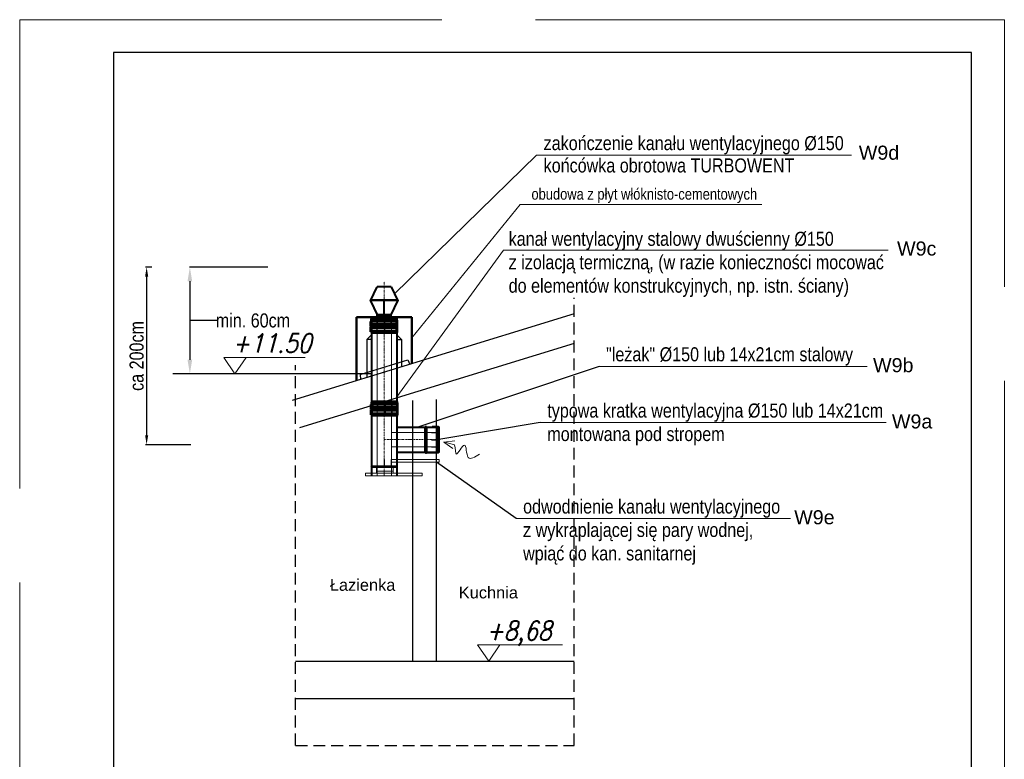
# Model space of a CAD drawing. Extents: x 34439 to 126910, y -74890 to 17912.
# Tile 131 of 144: x 123580 to 124630, y -58278 to -57489. Entities that reach past the tile are written whole.
import ezdxf
from ezdxf.lldxf.tags import DXFTag

# ---------------------------------------------------------------- set-up
doc = ezdxf.new("R2010")
doc.units = 0
doc.header["$MEASUREMENT"] = 0
for name, pattern in [('ACAD_ISO10W100', [18.5, 12, -3, 0.5, -3]), ('DASHDOT', [8.5, 4, -2, 0.5, -2]), ('DASHED', [19.05, 12.7, -6.35]), ('Przekrojowa', [600, 500, -100])]:
    doc.linetypes.add(name, pattern=pattern)
for name, color, linetype, lineweight in [('0.25', 6, 'Continuous', 9), ('inst-gaz-rury', 50, 'Continuous', 50), ('inst. - CIENKA', 7, 'Continuous', 13), ('LINIE-KRESKOWE', 6, 'HIDDEN', 9), ('Oś symetrii', 5, 'DASHDOT', 9), ('RYSUNEK', 7, 'Continuous', 40), ('urzadzenia', 6, 'Continuous', 15), ('wymiar', 3, 'Continuous', 13), ('WYMIARKI', 10, 'Continuous', 13)]:
    doc.layers.add(name, color=color, linetype=linetype, lineweight=lineweight)
doc.layers.add('osie', color=6, linetype='ACAD_ISO10W100')
doc.layers.add('wymiary', color=2, linetype='Continuous')
doc.styles.add('GENERATED_STYLE_1', font='ARIAL.TTF')
doc.styles.add('ROMANS', font='SIMPLEX.SHX', dxfattribs={"width": 0.85, "oblique": 15, "height": 16})
doc.styles.get("Standard").update_dxf_attribs({"font": 'ARIALN.TTF'})
tags = doc.linetypes.add('HIDDEN', pattern=[0.375, 0.25, -0.125]).pattern_tags.tags
tags[6:7] = [DXFTag(74, 4), DXFTag(75, 0), DXFTag(340, '0'), DXFTag(46, 1.0), DXFTag(50, 0.0), DXFTag(44, 0.0), DXFTag(45, 0.0)]
tags[4:5] = [DXFTag(74, 4), DXFTag(75, 0), DXFTag(340, '0'), DXFTag(46, 1.0), DXFTag(50, 0.0), DXFTag(44, 0.0), DXFTag(45, 0.0)]
doc.dimstyles.get("Standard").update_dxf_attribs({"dimtxt": 0.18, "dimasz": 0.18, "dimexe": 0.18, "dimexo": 0.0625, "dimgap": 0.09, "dimtad": 0, "dimtih": 1, "dimtoh": 1, "dimdec": 4, "dimzin": 0, "dimdsep": 46, "dimtxsty": 'Standard', "dimcen": 0.09, "dimadec": 0, "dimazin": 0, "dimtfac": 1, "dimtdec": 4, "dimtofl": 0, "dimtmove": 0, "dimatfit": 3, "dimfxl": 1, "dimtolj": 1, "dimtzin": 0, "dimarcsym": 0})

# ---------------------------------------------------------------- blocks, each defined once
blk = doc.blocks.new('*D11324')
at = {"layer": 'DEFPOINTS', "color": 0}
for p in [(123844.3, -57753.3), (123761, -57867), (123844.2, -57867)]:
    blk.add_point(p, dxfattribs=at)
at = {"layer": 'wymiar', "color": 0, "linetype": 'Continuous', "lineweight": -2}
for p, q in [((123844.2, -57753.3), (123760.8, -57753.3)), ((123761, -57768.3), (123761, -57852)), ((123789.5, -57810.2), (123761, -57810.2)), ((123789.7, -57810.2), (123789.5, -57810.2)), ((123844.1, -57867), (123760.8, -57867))]:
    blk.add_line(p, q, dxfattribs=at)
at = {"layer": 'wymiar', "color": 0}
for points in [[(123763.5, -57768.3), (123758.5, -57768.3), (123761, -57753.3)], [(123758.5, -57852), (123763.5, -57852), (123761, -57867)]]:
    blk.add_solid(points, dxfattribs=at)
at = {"layer": 'wymiar', "color": 0, "ltscale": 50, "insert": (123828.3, -57810.2), "char_height": 15, "attachment_point": 5}
blk.add_mtext('\\A1;min. 60cm', dxfattribs=at)
blk = doc.blocks.new('*D11325')
at = {"layer": 'DEFPOINTS', "color": 0}
for p in [(123721.5, -57753.3), (123714.9, -57942.6), (123763.2, -57942.6)]:
    blk.add_point(p, dxfattribs=at)
at = {"layer": 'wymiar', "color": 0, "lineweight": -2}
for p, q in [((123720.5, -57753.3), (123713.7, -57753.3)), ((123714.9, -57763.3), (123714.9, -57932.6)), ((123762.2, -57942.6), (123713.7, -57942.6))]:
    blk.add_line(p, q, dxfattribs=at)
at = {"layer": 'wymiar', "color": 0}
for points in [[(123716.6, -57763.3), (123713.3, -57763.3), (123714.9, -57753.3)], [(123713.3, -57932.6), (123716.6, -57932.6), (123714.9, -57942.6)]]:
    blk.add_solid(points, dxfattribs=at)
at = {"layer": 'wymiar', "color": 0, "ltscale": 50, "insert": (123704.3, -57848), "char_height": 15, "attachment_point": 5, "rotation": 90}
blk.add_mtext('ca 200cm', dxfattribs=at)

msp = doc.modelspace()

# ---------------------------------------------------------------- linework, layer by layer
at = {"color": 62, "linetype": 'Przekrojowa', "lineweight": 18}
for p, q in [((123579.6, -57489.4), (123579.6, -58974.4)), ((124629.6, -57489.4), (123579.6, -57489.4)), ((124629.6, -58974.4), (124629.6, -57489.4)), ((124629.6, -58974.4), (124629.6, -57489.4))]:
    msp.add_line(p, q, dxfattribs=at)
at = {"linetype": 'Continuous'}
for p, q in [((123679.6, -57524.4), (123679.6, -58939.4)), ((124594.6, -57524.4), (123679.6, -57524.4)), ((124594.6, -58939.4), (124594.6, -57524.4)), ((124594.6, -58939.4), (124594.6, -57524.4)), ((124171, -57803.2), (123870.2, -57895.4)), ((123949.7, -57830.5), (123954.7, -57825.5)), ((123954.7, -57830.5), (123949.7, -57830.5)), ((123949.7, -57830.5), (123949.7, -57871.1)), ((123986.7, -57830.5), (123981.7, -57825.5)), ((123981.7, -57830.5), (123986.7, -57830.5)), ((123986.7, -57830.5), (123986.7, -57859.7)), ((124171, -57834.6), (123877.9, -57924.5)), ((123942.5, -57867.8), (123993.3, -57852.1)), ((123993.3, -57852.1), (123995.7, -57857)), ((123942.5, -57867.8), (123943.1, -57873.1)), ((123998.9, -58173.3), (123998.9, -57895.4)), ((124023.9, -58173.3), (124023.9, -57894.4)), ((123873.7, -58173.3), (124068.6, -58173.3)), ((124068.6, -58173.3), (124171, -58173.3)), ((123873.7, -58213.3), (124171, -58213.3))]:
    msp.add_line(p, q, dxfattribs=at)
at = {"linetype": 'DASHED'}
for p, q in [((124171, -58263.3), (124171, -57786)), ((123873.7, -58263.3), (123873.7, -57857.8)), ((123873.7, -58263.3), (124171, -58263.3))]:
    msp.add_line(p, q, dxfattribs=at)
at = {"layer": '0.25'}
for p, q in [((124032, -57939.8), (124043.7, -57938.6)), ((124032, -57939.7), (124043.4, -57942.8)), ((124032, -57939.8), (124041.6, -57946.5))]:
    msp.add_line(p, q, dxfattribs=at)
msp.add_open_spline([(124043.4, -57942.8), (124044.8, -57946.3), (124042.8, -57960.8), (124056.9, -57932.7), (124054.8, -57962.6), (124065, -57955.8), (124069.9, -57952.6)], degree=3, knots=[11.780807, 11.780807, 11.780807, 11.780807, 21.987019, 35.220977, 49.180037, 61.636698, 61.636698, 61.636698, 61.636698], dxfattribs=at)
at = {"layer": 'inst-gaz-rury', "linetype": 'Continuous'}
for p, q in [((123938.9, -57806.7), (123997.7, -57806.7)), ((123938.9, -57806.7), (123938.9, -57874.4)), ((123997.7, -57806.7), (123997.7, -57856.4))]:
    msp.add_line(p, q, dxfattribs=at)
at = {"layer": 'inst. - CIENKA', "ltscale": 0.05}
msp.add_line((124370.9, -57686.6), (124113.2, -57686.5), dxfattribs=at)
at = {"layer": 'LINIE-KRESKOWE'}
for p, q in [((123960.3, -57808.5), (123960.3, -57816)), ((123961.1, -57811.2), (123961.1, -57816.5)), ((123975.4, -57809.6), (123975.4, -57814.9)), ((123976.2, -57810.1), (123976.2, -57817.6)), ((123960.3, -57813.9), (123960.3, -57821.4)), ((123976.2, -57815.5), (123976.2, -57823)), ((123960.8, -57896.7), (123960.8, -57904.2)), ((123960.8, -57902.1), (123960.8, -57909.6)), ((123961.6, -57899.4), (123961.6, -57904.7)), ((123975.9, -57897.8), (123975.9, -57903.1)), ((123976.7, -57898.3), (123976.7, -57905.8)), ((123976.7, -57903.7), (123976.7, -57911.2)), ((124026.3, -57930), (124018.8, -57930)), ((124018.8, -57945.1), (124026.3, -57945.1)), ((123975.8, -57966), (123975.8, -57958.5))]:
    msp.add_line(p, q, dxfattribs=at)
at = {"layer": 'LINIE-KRESKOWE', "ltscale": 0.3}
for p, q in [((123960.8, -57975.8), (123960.8, -57806.7)), ((123975.9, -57806.7), (123975.9, -57975.8)), ((124026.6, -57929.6), (123975.8, -57929.6)), ((124026.6, -57944.8), (123975.8, -57944.8))]:
    msp.add_line(p, q, dxfattribs=at)
at = {"layer": 'LINIE-KRESKOWE'}
for centre, start, end in [((123960.3, -57821.5), 180, 270), ((123976.2, -57823.1), 270, 0), ((123960.8, -57909.7), 180, 270), ((123976.7, -57911.3), 270, 0), ((124012.6, -57945.7), 270, 0)]:
    msp.add_arc(centre, 0.15, start, end, dxfattribs=at)
at = {"layer": 'osie'}
for p, q in [((123968.6, -57810.1), (123968.6, -57817.6)), ((123968.6, -57815.5), (123968.6, -57823)), ((123969.2, -57898.3), (123969.2, -57905.8)), ((123969.2, -57903.7), (123969.2, -57911.2)), ((124018.8, -57937.5), (124026.3, -57937.5)), ((123968.2, -57958.5), (123968.2, -57966))]:
    msp.add_line(p, q, dxfattribs=at)
at = {"layer": 'Oś symetrii', "ltscale": 0.2}
for p, q in [((123968.2, -57975.8), (123968.2, -57768.7)), ((124026.6, -57937.1), (123968.2, -57937.1))]:
    msp.add_line(p, q, dxfattribs=at)
at = {"layer": 'RYSUNEK'}
for p, q in [((123953.7, -57789.2), (123960.7, -57774.4)), ((123975.8, -57774.4), (123960.7, -57774.4)), ((123975.8, -57774.4), (123982.7, -57789.2)), ((123982.7, -57788.4), (123953.7, -57788.4)), ((123953.7, -57788.4), (123953.7, -57789.2)), ((123982.7, -57788.9), (123953.7, -57788.9)), ((123953.7, -57789.2), (123960.7, -57804.1)), ((123968.2, -57805.6), (123968.2, -57788.4)), ((123975.8, -57804.1), (123982.7, -57789.2)), ((123982.7, -57788.4), (123982.7, -57789.2)), ((123953.2, -57811.4), (123953.2, -57816.4)), ((123954.2, -57809.2), (123981.5, -57809.2)), ((123954.2, -57815.4), (123954.2, -57809.2)), ((123954.2, -57809.5), (123981.5, -57809.5)), ((123954.2, -57815.7), (123954.2, -57809.5)), ((123981.5, -57809.5), (123954.2, -57809.5)), ((123954.2, -57815.7), (123954.2, -57809.5)), ((123954.3, -57808.2), (123981.3, -57808.2)), ((123954.3, -57808.5), (123981.3, -57808.5)), ((123981.3, -57808.5), (123954.3, -57808.5)), ((123954.6, -57809.2), (123981.9, -57809.2)), ((123954.6, -57815.4), (123954.6, -57809.2)), ((123954.6, -57809.5), (123981.9, -57809.5)), ((123954.6, -57815.7), (123954.6, -57809.5)), ((123954.6, -57809.8), (123981.9, -57809.8)), ((123954.6, -57816), (123954.6, -57809.8)), ((123981.9, -57810.8), (123954.6, -57810.8)), ((123954.6, -57817), (123954.6, -57810.8)), ((123981.9, -57811.1), (123954.6, -57811.1)), ((123954.6, -57817.3), (123954.6, -57811.1)), ((123981.9, -57811.4), (123954.6, -57811.4)), ((123954.6, -57817.6), (123954.6, -57811.4)), ((123954.7, -57806.1), (123981.7, -57806.1)), ((123954.7, -57807.2), (123954.9, -57806.7)), ((123954.7, -57808.2), (123981.7, -57808.2)), ((123954.7, -57808.5), (123981.7, -57808.5)), ((123954.7, -57808.8), (123981.7, -57808.8)), ((123981.7, -57809.8), (123954.7, -57809.8)), ((123981.7, -57810.1), (123954.7, -57810.1)), ((123981.7, -57810.4), (123954.7, -57810.4)), ((123954.8, -57806.7), (123954.8, -57806.1)), ((123954.8, -57806.7), (123954.8, -57808.7)), ((123954.8, -57806.7), (123968.2, -57806.7)), ((123954.8, -57807.2), (123954.8, -57975.8)), ((123982.3, -57810.8), (123955, -57810.8)), ((123955, -57817), (123955, -57810.8)), ((123982.3, -57811.1), (123955, -57811.1)), ((123955, -57817.3), (123955, -57811.1)), ((123955, -57811.1), (123982.3, -57811.1)), ((123955, -57817.3), (123955, -57811.1)), ((123982.1, -57809.8), (123955.1, -57809.8)), ((123982.1, -57810.1), (123955.1, -57810.1)), ((123955.1, -57810.1), (123982.1, -57810.1)), ((123960.6, -57805.6), (123960.6, -57806.1)), ((123960.6, -57805.6), (123975.9, -57805.6)), ((123960.7, -57805.6), (123960.7, -57804.1)), ((123967.2, -57804.1), (123960.7, -57804.1)), ((123967.2, -57805.1), (123967.2, -57804.1)), ((123969.2, -57805.1), (123967.2, -57805.1)), ((123981.6, -57806.7), (123968.2, -57806.7)), ((123975.8, -57804.1), (123969.2, -57804.1)), ((123969.2, -57805.1), (123969.2, -57804.1)), ((123975.8, -57805.6), (123975.8, -57804.1)), ((123975.9, -57805.6), (123975.9, -57806.1)), ((123981.5, -57815.4), (123981.5, -57809.2)), ((123981.5, -57815.7), (123981.5, -57809.5)), ((123981.5, -57815.7), (123981.5, -57809.5)), ((123981.6, -57806.7), (123981.6, -57806.1)), ((123981.8, -57807.2), (123981.6, -57806.7)), ((123981.8, -57806.7), (123981.8, -57808.7)), ((123981.8, -57807.2), (123981.8, -57975.8)), ((123981.9, -57815.4), (123981.9, -57809.2)), ((123981.9, -57815.7), (123981.9, -57809.5)), ((123981.9, -57816), (123981.9, -57809.8)), ((123981.9, -57817), (123981.9, -57810.8)), ((123981.9, -57817.3), (123981.9, -57811.1)), ((123981.9, -57817.6), (123981.9, -57811.4)), ((123982.3, -57817), (123982.3, -57810.8)), ((123982.3, -57817.3), (123982.3, -57811.1)), ((123982.3, -57817.3), (123982.3, -57811.1)), ((123953.2, -57817.4), (123953.2, -57822.4)), ((123954, -57815.7), (123954.2, -57815.4)), ((123954, -57816), (123954.2, -57815.7)), ((123954, -57815.7), (123981.6, -57815.7)), ((123954, -57816), (123954.2, -57815.7)), ((123954, -57816), (123981.6, -57816)), ((123981.6, -57816), (123954, -57816)), ((123954, -57821.1), (123954.2, -57820.8)), ((123954, -57821.4), (123954.2, -57821.1)), ((123954, -57821.1), (123981.6, -57821.1)), ((123954, -57821.4), (123954.2, -57821.1)), ((123954, -57821.4), (123981.6, -57821.4)), ((123981.6, -57821.4), (123954, -57821.4)), ((123954.2, -57814.6), (123981.5, -57814.6)), ((123954.2, -57820.8), (123954.2, -57814.6)), ((123954.2, -57814.9), (123981.5, -57814.9)), ((123954.2, -57821.1), (123954.2, -57814.9)), ((123981.5, -57814.9), (123954.2, -57814.9)), ((123954.2, -57821.1), (123954.2, -57814.9)), ((123954.2, -57815.4), (123981.5, -57815.4)), ((123954.2, -57815.7), (123981.5, -57815.7)), ((123981.5, -57815.7), (123954.2, -57815.7)), ((123954.2, -57820.8), (123981.5, -57820.8)), ((123954.2, -57821.1), (123981.5, -57821.1)), ((123981.5, -57821.1), (123954.2, -57821.1)), ((123954.3, -57813.6), (123981.3, -57813.6)), ((123954.3, -57813.9), (123981.3, -57813.9)), ((123981.3, -57813.9), (123954.3, -57813.9)), ((123981.3, -57815.7), (123954.3, -57815.7)), ((123981.3, -57816), (123954.3, -57816)), ((123954.3, -57816), (123981.3, -57816)), ((123981.3, -57816), (123954.3, -57816)), ((123981.3, -57821.1), (123954.3, -57821.1)), ((123981.3, -57821.4), (123954.3, -57821.4)), ((123954.3, -57821.4), (123981.3, -57821.4)), ((123981.3, -57821.4), (123954.3, -57821.4)), ((123954.4, -57815.7), (123954.6, -57815.4)), ((123954.4, -57816), (123954.6, -57815.7)), ((123954.4, -57815.7), (123982, -57815.7)), ((123954.4, -57816), (123982, -57816)), ((123954.4, -57816.3), (123954.6, -57816)), ((123954.4, -57816.3), (123982, -57816.3)), ((123954.4, -57817.3), (123954.6, -57817)), ((123954.4, -57817.6), (123954.6, -57817.3)), ((123982, -57817.3), (123954.4, -57817.3)), ((123982, -57817.6), (123954.4, -57817.6)), ((123954.4, -57817.9), (123954.6, -57817.6)), ((123982, -57817.9), (123954.4, -57817.9)), ((123954.4, -57821.1), (123954.6, -57820.8)), ((123954.4, -57821.4), (123954.6, -57821.1)), ((123954.4, -57821.1), (123982, -57821.1)), ((123954.4, -57821.4), (123982, -57821.4)), ((123954.4, -57821.7), (123954.6, -57821.4)), ((123954.4, -57821.7), (123982, -57821.7)), ((123954.4, -57822.7), (123954.6, -57822.4)), ((123954.4, -57823), (123954.6, -57822.7)), ((123982, -57822.7), (123954.4, -57822.7)), ((123982, -57823), (123954.4, -57823)), ((123954.4, -57823.3), (123954.6, -57823)), ((123982, -57823.3), (123954.4, -57823.3)), ((123954.6, -57814.6), (123981.9, -57814.6)), ((123954.6, -57820.8), (123954.6, -57814.6)), ((123954.6, -57814.9), (123981.9, -57814.9)), ((123954.6, -57821.1), (123954.6, -57814.9)), ((123954.6, -57815.2), (123981.9, -57815.2)), ((123954.6, -57821.4), (123954.6, -57815.2)), ((123954.6, -57815.4), (123981.9, -57815.4)), ((123954.6, -57815.7), (123981.9, -57815.7)), ((123954.6, -57816), (123981.9, -57816)), ((123981.9, -57816.2), (123954.6, -57816.2)), ((123954.6, -57822.4), (123954.6, -57816.2)), ((123981.9, -57816.5), (123954.6, -57816.5)), ((123954.6, -57822.7), (123954.6, -57816.5)), ((123981.9, -57816.8), (123954.6, -57816.8)), ((123954.6, -57823), (123954.6, -57816.8)), ((123981.9, -57817), (123954.6, -57817)), ((123981.9, -57817.3), (123954.6, -57817.3)), ((123981.9, -57817.6), (123954.6, -57817.6)), ((123954.6, -57820.8), (123981.9, -57820.8)), ((123954.6, -57821.1), (123981.9, -57821.1)), ((123954.6, -57821.4), (123981.9, -57821.4)), ((123981.9, -57822.4), (123954.6, -57822.4)), ((123981.9, -57822.7), (123954.6, -57822.7)), ((123981.9, -57823), (123954.6, -57823)), ((123954.7, -57813.6), (123981.7, -57813.6)), ((123954.7, -57813.9), (123981.7, -57813.9)), ((123954.7, -57814.2), (123981.7, -57814.2)), ((123981.7, -57815.2), (123954.7, -57815.2)), ((123981.7, -57815.5), (123954.7, -57815.5)), ((123981.7, -57815.7), (123954.7, -57815.7)), ((123981.7, -57815.8), (123954.7, -57815.8)), ((123981.7, -57816), (123954.7, -57816)), ((123981.7, -57816.3), (123954.7, -57816.3)), ((123954.7, -57817.3), (123981.7, -57817.3)), ((123954.7, -57817.6), (123981.7, -57817.6)), ((123954.7, -57817.9), (123981.7, -57817.9)), ((123981.7, -57821.1), (123954.7, -57821.1)), ((123981.7, -57821.4), (123954.7, -57821.4)), ((123981.7, -57821.7), (123954.7, -57821.7)), ((123954.7, -57822.7), (123981.7, -57822.7)), ((123954.7, -57823), (123981.7, -57823)), ((123954.7, -57823.3), (123981.7, -57823.3)), ((123954.8, -57817.3), (123955, -57817)), ((123954.8, -57817.6), (123955, -57817.3)), ((123982.4, -57817.3), (123954.8, -57817.3)), ((123954.8, -57817.6), (123955, -57817.3)), ((123982.4, -57817.6), (123954.8, -57817.6)), ((123954.8, -57817.6), (123982.4, -57817.6)), ((123954.8, -57822.7), (123955, -57822.4)), ((123954.8, -57823), (123955, -57822.7)), ((123982.4, -57822.7), (123954.8, -57822.7)), ((123954.8, -57823), (123955, -57822.7)), ((123982.4, -57823), (123954.8, -57823)), ((123954.8, -57823), (123982.4, -57823)), ((123982.3, -57816.2), (123955, -57816.2)), ((123955, -57822.4), (123955, -57816.2)), ((123982.3, -57816.5), (123955, -57816.5)), ((123955, -57822.7), (123955, -57816.5)), ((123955, -57816.5), (123982.3, -57816.5)), ((123955, -57822.7), (123955, -57816.5)), ((123982.3, -57817), (123955, -57817)), ((123982.3, -57817.3), (123955, -57817.3)), ((123955, -57817.3), (123982.3, -57817.3)), ((123982.3, -57822.4), (123955, -57822.4)), ((123982.3, -57822.7), (123955, -57822.7)), ((123955, -57822.7), (123982.3, -57822.7)), ((123982.1, -57815.2), (123955.1, -57815.2)), ((123982.1, -57815.5), (123955.1, -57815.5)), ((123955.1, -57815.5), (123982.1, -57815.5)), ((123955.1, -57817.3), (123982.1, -57817.3)), ((123955.1, -57817.6), (123982.1, -57817.6)), ((123982.1, -57817.6), (123955.1, -57817.6)), ((123955.1, -57817.6), (123982.1, -57817.6)), ((123955.1, -57822.7), (123982.1, -57822.7)), ((123955.1, -57823), (123982.1, -57823)), ((123982.1, -57823), (123955.1, -57823)), ((123955.1, -57823), (123982.1, -57823)), ((123981.5, -57820.8), (123981.5, -57814.6)), ((123981.5, -57821.1), (123981.5, -57814.9)), ((123981.5, -57821.1), (123981.5, -57814.9)), ((123981.6, -57815.7), (123981.5, -57815.4)), ((123981.6, -57816), (123981.5, -57815.7)), ((123981.6, -57816), (123981.5, -57815.7)), ((123981.6, -57821.1), (123981.5, -57820.8)), ((123981.6, -57821.4), (123981.5, -57821.1)), ((123981.6, -57821.4), (123981.5, -57821.1)), ((123981.9, -57820.8), (123981.9, -57814.6)), ((123981.9, -57821.1), (123981.9, -57814.9)), ((123981.9, -57821.4), (123981.9, -57815.2)), ((123982, -57815.7), (123981.9, -57815.4)), ((123982, -57816), (123981.9, -57815.7)), ((123982, -57816.3), (123981.9, -57816)), ((123981.9, -57822.4), (123981.9, -57816.2)), ((123981.9, -57822.7), (123981.9, -57816.5)), ((123981.9, -57823), (123981.9, -57816.8)), ((123982, -57817.3), (123981.9, -57817)), ((123982, -57817.6), (123981.9, -57817.3)), ((123982, -57817.9), (123981.9, -57817.6)), ((123982, -57821.1), (123981.9, -57820.8)), ((123982, -57821.4), (123981.9, -57821.1)), ((123982, -57821.7), (123981.9, -57821.4)), ((123982, -57822.7), (123981.9, -57822.4)), ((123982, -57823), (123981.9, -57822.7)), ((123982, -57823.3), (123981.9, -57823)), ((123982.3, -57822.4), (123982.3, -57816.2)), ((123982.3, -57822.7), (123982.3, -57816.5)), ((123982.3, -57822.7), (123982.3, -57816.5)), ((123982.4, -57817.3), (123982.3, -57817)), ((123982.4, -57817.6), (123982.3, -57817.3)), ((123982.4, -57817.6), (123982.3, -57817.3)), ((123982.4, -57822.7), (123982.3, -57822.4)), ((123982.4, -57823), (123982.3, -57822.7)), ((123982.4, -57823), (123982.3, -57822.7)), ((123954.8, -57896.4), (123981.8, -57896.4)), ((123954.8, -57896.7), (123981.8, -57896.7)), ((123981.8, -57896.7), (123954.8, -57896.7)), ((123955.2, -57896.4), (123982.2, -57896.4)), ((123955.2, -57896.7), (123982.2, -57896.7)), ((123953.7, -57899.6), (123953.7, -57904.6)), ((123953.7, -57905.6), (123953.7, -57910.6)), ((123954.5, -57903.9), (123954.7, -57903.6)), ((123954.5, -57904.2), (123954.7, -57903.9)), ((123954.5, -57903.9), (123982.1, -57903.9)), ((123954.5, -57904.2), (123954.7, -57903.9)), ((123954.5, -57904.2), (123982.1, -57904.2)), ((123982.1, -57904.2), (123954.5, -57904.2)), ((123954.7, -57897.4), (123982, -57897.4)), ((123954.7, -57903.6), (123954.7, -57897.4)), ((123954.7, -57897.7), (123982, -57897.7)), ((123954.7, -57903.9), (123954.7, -57897.7)), ((123982, -57897.7), (123954.7, -57897.7)), ((123954.7, -57903.9), (123954.7, -57897.7)), ((123954.7, -57902.8), (123982, -57902.8)), ((123954.7, -57909), (123954.7, -57902.8)), ((123954.7, -57903.1), (123982, -57903.1)), ((123954.7, -57909.3), (123954.7, -57903.1)), ((123982, -57903.1), (123954.7, -57903.1)), ((123954.7, -57909.3), (123954.7, -57903.1)), ((123954.7, -57903.6), (123982, -57903.6)), ((123954.7, -57903.9), (123982, -57903.9)), ((123982, -57903.9), (123954.7, -57903.9)), ((123954.8, -57901.8), (123981.8, -57901.8)), ((123954.8, -57902.1), (123981.8, -57902.1)), ((123981.8, -57902.1), (123954.8, -57902.1)), ((123981.8, -57903.9), (123954.8, -57903.9)), ((123981.8, -57904.2), (123954.8, -57904.2)), ((123954.8, -57904.2), (123981.8, -57904.2)), ((123981.8, -57904.2), (123954.8, -57904.2)), ((123954.9, -57903.9), (123955.1, -57903.6)), ((123954.9, -57904.2), (123955.1, -57903.9)), ((123954.9, -57903.9), (123982.5, -57903.9)), ((123954.9, -57904.2), (123982.5, -57904.2)), ((123954.9, -57904.5), (123955.1, -57904.2)), ((123954.9, -57904.5), (123982.5, -57904.5)), ((123954.9, -57905.5), (123955.1, -57905.2)), ((123954.9, -57905.8), (123955.1, -57905.5)), ((123982.5, -57905.5), (123954.9, -57905.5)), ((123982.5, -57905.8), (123954.9, -57905.8)), ((123954.9, -57906.1), (123955.1, -57905.8)), ((123982.5, -57906.1), (123954.9, -57906.1)), ((123955.1, -57897.4), (123982.4, -57897.4)), ((123955.1, -57903.6), (123955.1, -57897.4)), ((123955.1, -57897.7), (123982.4, -57897.7)), ((123955.1, -57903.9), (123955.1, -57897.7)), ((123955.1, -57898), (123982.4, -57898)), ((123955.1, -57904.2), (123955.1, -57898)), ((123982.4, -57899), (123955.1, -57899)), ((123955.1, -57905.2), (123955.1, -57899)), ((123982.4, -57899.3), (123955.1, -57899.3)), ((123955.1, -57905.5), (123955.1, -57899.3)), ((123982.4, -57899.6), (123955.1, -57899.6)), ((123955.1, -57905.8), (123955.1, -57899.6)), ((123955.1, -57902.8), (123982.4, -57902.8)), ((123955.1, -57909), (123955.1, -57902.8)), ((123955.1, -57903.1), (123982.4, -57903.1)), ((123955.1, -57909.3), (123955.1, -57903.1)), ((123955.1, -57903.4), (123982.4, -57903.4)), ((123955.1, -57909.6), (123955.1, -57903.4)), ((123955.1, -57903.6), (123982.4, -57903.6)), ((123955.1, -57903.9), (123982.4, -57903.9)), ((123955.1, -57904.2), (123982.4, -57904.2)), ((123982.4, -57904.4), (123955.1, -57904.4)), ((123955.1, -57910.6), (123955.1, -57904.4)), ((123982.4, -57904.7), (123955.1, -57904.7)), ((123955.1, -57910.9), (123955.1, -57904.7)), ((123982.4, -57905), (123955.1, -57905)), ((123955.1, -57911.2), (123955.1, -57905)), ((123982.4, -57905.2), (123955.1, -57905.2)), ((123982.4, -57905.5), (123955.1, -57905.5)), ((123982.4, -57905.8), (123955.1, -57905.8)), ((123955.2, -57897), (123982.2, -57897)), ((123982.2, -57898), (123955.2, -57898)), ((123982.2, -57898.3), (123955.2, -57898.3)), ((123982.2, -57898.6), (123955.2, -57898.6)), ((123955.2, -57901.8), (123982.2, -57901.8)), ((123955.2, -57902.1), (123982.2, -57902.1)), ((123955.2, -57902.4), (123982.2, -57902.4)), ((123982.2, -57903.4), (123955.2, -57903.4)), ((123982.2, -57903.7), (123955.2, -57903.7)), ((123982.2, -57903.9), (123955.2, -57903.9)), ((123982.2, -57904), (123955.2, -57904)), ((123982.2, -57904.2), (123955.2, -57904.2)), ((123982.2, -57904.5), (123955.2, -57904.5)), ((123955.2, -57905.5), (123982.2, -57905.5)), ((123955.2, -57905.8), (123982.2, -57905.8)), ((123955.2, -57906.1), (123982.2, -57906.1)), ((123955.4, -57905.5), (123955.5, -57905.2)), ((123955.4, -57905.8), (123955.5, -57905.5)), ((123983, -57905.5), (123955.4, -57905.5)), ((123955.4, -57905.8), (123955.5, -57905.5)), ((123983, -57905.8), (123955.4, -57905.8)), ((123955.4, -57905.8), (123983, -57905.8)), ((123982.8, -57899), (123955.5, -57899)), ((123955.5, -57905.2), (123955.5, -57899)), ((123982.8, -57899.3), (123955.5, -57899.3)), ((123955.5, -57905.5), (123955.5, -57899.3)), ((123955.5, -57899.3), (123982.8, -57899.3)), ((123955.5, -57905.5), (123955.5, -57899.3)), ((123982.8, -57904.4), (123955.5, -57904.4)), ((123955.5, -57910.6), (123955.5, -57904.4)), ((123982.8, -57904.7), (123955.5, -57904.7)), ((123955.5, -57910.9), (123955.5, -57904.7)), ((123955.5, -57904.7), (123982.8, -57904.7)), ((123955.5, -57910.9), (123955.5, -57904.7)), ((123982.8, -57905.2), (123955.5, -57905.2)), ((123982.8, -57905.5), (123955.5, -57905.5)), ((123955.5, -57905.5), (123982.8, -57905.5)), ((123982.7, -57898), (123955.7, -57898)), ((123982.7, -57898.3), (123955.7, -57898.3)), ((123955.7, -57898.3), (123982.7, -57898.3)), ((123982.7, -57903.4), (123955.7, -57903.4)), ((123982.7, -57903.7), (123955.7, -57903.7)), ((123955.7, -57903.7), (123982.7, -57903.7)), ((123955.7, -57905.5), (123982.7, -57905.5)), ((123955.7, -57905.8), (123982.7, -57905.8)), ((123982.7, -57905.8), (123955.7, -57905.8)), ((123955.7, -57905.8), (123982.7, -57905.8)), ((123982, -57903.6), (123982, -57897.4)), ((123982, -57903.9), (123982, -57897.7)), ((123982, -57903.9), (123982, -57897.7)), ((123982, -57909), (123982, -57902.8)), ((123982, -57909.3), (123982, -57903.1)), ((123982, -57909.3), (123982, -57903.1)), ((123982.1, -57903.9), (123982, -57903.6)), ((123982.1, -57904.2), (123982, -57903.9)), ((123982.1, -57904.2), (123982, -57903.9)), ((123982.4, -57903.6), (123982.4, -57897.4)), ((123982.4, -57903.9), (123982.4, -57897.7)), ((123982.4, -57904.2), (123982.4, -57898)), ((123982.4, -57905.2), (123982.4, -57899)), ((123982.4, -57905.5), (123982.4, -57899.3)), ((123982.4, -57905.8), (123982.4, -57899.6)), ((123982.4, -57909), (123982.4, -57902.8)), ((123982.4, -57909.3), (123982.4, -57903.1)), ((123982.4, -57909.6), (123982.4, -57903.4)), ((123982.5, -57903.9), (123982.4, -57903.6)), ((123982.5, -57904.2), (123982.4, -57903.9)), ((123982.5, -57904.5), (123982.4, -57904.2)), ((123982.4, -57910.6), (123982.4, -57904.4)), ((123982.4, -57910.9), (123982.4, -57904.7)), ((123982.4, -57911.2), (123982.4, -57905)), ((123982.5, -57905.5), (123982.4, -57905.2)), ((123982.5, -57905.8), (123982.4, -57905.5)), ((123982.5, -57906.1), (123982.4, -57905.8)), ((123982.8, -57905.2), (123982.8, -57899)), ((123982.8, -57905.5), (123982.8, -57899.3)), ((123982.8, -57905.5), (123982.8, -57899.3)), ((123982.8, -57910.6), (123982.8, -57904.4)), ((123982.8, -57910.9), (123982.8, -57904.7)), ((123982.8, -57910.9), (123982.8, -57904.7)), ((123983, -57905.5), (123982.8, -57905.2)), ((123983, -57905.8), (123982.8, -57905.5)), ((123983, -57905.8), (123982.8, -57905.5)), ((123954.5, -57909.3), (123954.7, -57909)), ((123954.5, -57909.6), (123954.7, -57909.3)), ((123954.5, -57909.3), (123982.1, -57909.3)), ((123954.5, -57909.6), (123954.7, -57909.3)), ((123954.5, -57909.6), (123982.1, -57909.6)), ((123982.1, -57909.6), (123954.5, -57909.6)), ((123954.7, -57909), (123982, -57909)), ((123954.7, -57909.3), (123982, -57909.3)), ((123982, -57909.3), (123954.7, -57909.3)), ((123981.8, -57909.3), (123954.8, -57909.3)), ((123981.8, -57909.6), (123954.8, -57909.6)), ((123954.8, -57909.6), (123981.8, -57909.6)), ((123981.8, -57909.6), (123954.8, -57909.6)), ((123954.9, -57909.3), (123955.1, -57909)), ((123954.9, -57909.6), (123955.1, -57909.3)), ((123954.9, -57909.3), (123982.5, -57909.3)), ((123954.9, -57909.6), (123982.5, -57909.6)), ((123954.9, -57909.9), (123955.1, -57909.6)), ((123954.9, -57909.9), (123982.5, -57909.9)), ((123954.9, -57910.9), (123955.1, -57910.6)), ((123954.9, -57911.2), (123955.1, -57910.9)), ((123982.5, -57910.9), (123954.9, -57910.9)), ((123982.5, -57911.2), (123954.9, -57911.2)), ((123954.9, -57911.5), (123955.1, -57911.2)), ((123982.5, -57911.5), (123954.9, -57911.5)), ((123955.1, -57909), (123982.4, -57909)), ((123955.1, -57909.3), (123982.4, -57909.3)), ((123955.1, -57909.6), (123982.4, -57909.6)), ((123982.4, -57910.6), (123955.1, -57910.6)), ((123982.4, -57910.9), (123955.1, -57910.9)), ((123982.4, -57911.2), (123955.1, -57911.2)), ((123982.2, -57909.3), (123955.2, -57909.3)), ((123982.2, -57909.6), (123955.2, -57909.6)), ((123982.2, -57909.9), (123955.2, -57909.9)), ((123955.2, -57910.9), (123982.2, -57910.9)), ((123955.2, -57911.2), (123982.2, -57911.2)), ((123955.2, -57911.5), (123982.2, -57911.5)), ((123955.4, -57910.9), (123955.5, -57910.6)), ((123955.4, -57911.2), (123955.5, -57910.9)), ((123983, -57910.9), (123955.4, -57910.9)), ((123955.4, -57911.2), (123955.5, -57910.9)), ((123983, -57911.2), (123955.4, -57911.2)), ((123955.4, -57911.2), (123983, -57911.2)), ((123982.8, -57910.6), (123955.5, -57910.6)), ((123982.8, -57910.9), (123955.5, -57910.9)), ((123955.5, -57910.9), (123982.8, -57910.9)), ((123955.7, -57910.9), (123982.7, -57910.9)), ((123955.7, -57911.2), (123982.7, -57911.2)), ((123982.7, -57911.2), (123955.7, -57911.2)), ((123955.7, -57911.2), (123982.7, -57911.2)), ((123982.1, -57909.3), (123982, -57909)), ((123982.1, -57909.6), (123982, -57909.3)), ((123982.1, -57909.6), (123982, -57909.3)), ((123982.5, -57909.3), (123982.4, -57909)), ((123982.5, -57909.6), (123982.4, -57909.3)), ((123982.5, -57909.9), (123982.4, -57909.6)), ((123982.5, -57910.9), (123982.4, -57910.6)), ((123982.5, -57911.2), (123982.4, -57910.9)), ((123982.5, -57911.5), (123982.4, -57911.2)), ((123983, -57910.9), (123982.8, -57910.6)), ((123983, -57911.2), (123982.8, -57910.9)), ((123983, -57911.2), (123982.8, -57910.9)), ((123981.7, -57923.8), (124026.6, -57923.8)), ((124012, -57950.6), (124012, -57923.6)), ((124012, -57951), (124012, -57924)), ((124012, -57924), (124026.2, -57924)), ((124012.3, -57950.6), (124012.3, -57923.6)), ((124012.3, -57951), (124012.3, -57924)), ((124012.3, -57924), (124012.3, -57951)), ((124012.6, -57950.6), (124012.6, -57923.6)), ((124013, -57950.8), (124013, -57923.5)), ((124013, -57951.2), (124013, -57923.9)), ((124013.3, -57950.8), (124013.3, -57923.5)), ((124013.3, -57951.2), (124013.3, -57923.9)), ((124013.3, -57923.9), (124013.3, -57951.2)), ((124013.6, -57950.8), (124013.6, -57923.5)), ((124025.7, -57923.5), (124019.5, -57923.5)), ((124025.7, -57923.9), (124019.5, -57923.9)), ((124026, -57923.5), (124019.8, -57923.5)), ((124026, -57923.9), (124019.8, -57923.9)), ((124026, -57923.9), (124019.8, -57923.9)), ((124026.3, -57923.5), (124020.1, -57923.5)), ((124026, -57923.3), (124025.7, -57923.5)), ((124025.7, -57950.8), (124025.7, -57923.5)), ((124026, -57923.7), (124025.7, -57923.9)), ((124025.7, -57951.2), (124025.7, -57923.9)), ((124026.3, -57923.3), (124026, -57923.5)), ((124026, -57950.9), (124026, -57923.3)), ((124026, -57950.8), (124026, -57923.5)), ((124026, -57923.6), (124026, -57950.6)), ((124026.3, -57923.7), (124026, -57923.9)), ((124026, -57951.3), (124026, -57923.7)), ((124026.3, -57923.7), (124026, -57923.9)), ((124026, -57951.2), (124026, -57923.9)), ((124026, -57923.9), (124026, -57951.2)), ((124026, -57924), (124026, -57951)), ((124026.3, -57950.9), (124026.3, -57923.3)), ((124026.6, -57923.3), (124026.3, -57923.5)), ((124026.3, -57950.8), (124026.3, -57923.5)), ((124026.3, -57923.6), (124026.3, -57950.6)), ((124026.3, -57951.3), (124026.3, -57923.7)), ((124026.3, -57923.7), (124026.3, -57951.3)), ((124026.3, -57924), (124026.3, -57951)), ((124026.3, -57951), (124026.3, -57924)), ((124026.3, -57924), (124026.3, -57951)), ((124026.6, -57950.9), (124026.6, -57923.3)), ((124026.6, -57923.6), (124026.6, -57950.6)), ((123981.7, -57950.6), (124026.6, -57950.6)), ((124012, -57951), (124026, -57951)), ((124025.7, -57950.8), (124019.5, -57950.8)), ((124025.7, -57951.2), (124019.5, -57951.2)), ((124026, -57950.8), (124019.8, -57950.8)), ((124026, -57951.2), (124019.8, -57951.2)), ((124026, -57951.2), (124019.8, -57951.2)), ((124026.3, -57950.8), (124020.1, -57950.8)), ((124026, -57950.9), (124025.7, -57950.8)), ((124026, -57951.3), (124025.7, -57951.2)), ((124026.3, -57950.9), (124026, -57950.8)), ((124026.3, -57951.3), (124026, -57951.2)), ((124026.3, -57951.3), (124026, -57951.2)), ((124026.6, -57950.9), (124026.3, -57950.8)), ((123954.4, -57965.7), (123954.6, -57965.4)), ((123954.4, -57966), (123954.6, -57965.7)), ((123954.4, -57965.7), (123982, -57965.7)), ((123954.4, -57966), (123954.6, -57965.7)), ((123954.4, -57966), (123982, -57966)), ((123982, -57966), (123954.4, -57966)), ((123954.6, -57965.4), (123981.9, -57965.4)), ((123954.6, -57965.7), (123981.9, -57965.7)), ((123981.9, -57965.7), (123954.6, -57965.7)), ((123981.7, -57965.7), (123954.7, -57965.7)), ((123981.7, -57966), (123954.7, -57966)), ((123954.7, -57966), (123981.7, -57966)), ((123981.7, -57966), (123954.7, -57966)), ((123954.8, -57965.7), (123955, -57965.4)), ((123954.8, -57966), (123955, -57965.7)), ((123954.8, -57965.7), (123982.4, -57965.7)), ((123954.8, -57966), (123982.4, -57966)), ((123954.8, -57966.3), (123955, -57966)), ((123954.8, -57966.3), (123982.4, -57966.3)), ((123955, -57965.4), (123982.3, -57965.4)), ((123955, -57965.7), (123982.3, -57965.7)), ((123955, -57966), (123982.3, -57966)), ((123982.1, -57965.7), (123955.1, -57965.7)), ((123982.1, -57966), (123955.1, -57966)), ((123982.1, -57966.3), (123955.1, -57966.3))]:
    msp.add_line(p, q, dxfattribs=at)
for centre, start, end in [((123954.7, -57808.8), 126.7186, 216.2199), ((123954.7, -57809.1), 126.7186, 216.2199), ((123954.7, -57809.1), 126.7186, 216.2199), ((123955.2, -57808.8), 126.7186, 216.2199), ((123955.2, -57809.1), 126.7186, 216.2199), ((123955.2, -57809.4), 126.7186, 216.2199), ((123955.2, -57810.4), 126.7186, 216.2199), ((123955.2, -57810.7), 126.7186, 216.2199), ((123955.2, -57811), 126.7186, 216.2199), ((123955.6, -57810.4), 126.7186, 216.2199), ((123955.6, -57810.7), 126.7186, 216.2199), ((123955.6, -57810.7), 126.7186, 216.2199), ((123980.9, -57808.8), 323.7801, 53.2814), ((123980.9, -57809.1), 323.7801, 53.2814), ((123980.9, -57809.1), 323.7801, 53.2814), ((123981.3, -57808.8), 323.7801, 53.2814), ((123981.3, -57809.1), 323.7801, 53.2814), ((123981.3, -57809.4), 323.7801, 53.2814), ((123981.3, -57810.4), 323.7801, 53.2814), ((123981.3, -57810.7), 323.7801, 53.2814), ((123981.3, -57811), 323.7801, 53.2814), ((123981.7, -57810.4), 323.7801, 53.2814), ((123981.7, -57810.7), 323.7801, 53.2814), ((123981.7, -57810.7), 323.7801, 53.2814), ((123954.7, -57814.2), 126.7186, 216.2199), ((123954.7, -57814.5), 126.7186, 216.2199), ((123954.7, -57814.5), 126.7186, 216.2199), ((123955.2, -57814.2), 126.7186, 216.2199), ((123955.2, -57814.5), 126.7186, 216.2199), ((123955.2, -57814.8), 126.7186, 216.2199), ((123955.2, -57815.8), 126.7186, 216.2199), ((123955.2, -57816.1), 126.7186, 216.2199), ((123955.2, -57816.4), 126.7186, 216.2199), ((123955.6, -57815.8), 126.7186, 216.2199), ((123955.6, -57816.1), 126.7186, 216.2199), ((123955.6, -57816.1), 126.7186, 216.2199), ((123980.9, -57814.2), 323.7801, 53.2814), ((123980.9, -57814.5), 323.7801, 53.2814), ((123980.9, -57814.5), 323.7801, 53.2814), ((123981.3, -57814.2), 323.7801, 53.2814), ((123981.3, -57814.5), 323.7801, 53.2814), ((123981.3, -57814.8), 323.7801, 53.2814), ((123981.3, -57815.8), 323.7801, 53.2814), ((123981.3, -57816.1), 323.7801, 53.2814), ((123981.3, -57816.4), 323.7801, 53.2814), ((123981.7, -57815.8), 323.7801, 53.2814), ((123981.7, -57816.1), 323.7801, 53.2814), ((123981.7, -57816.1), 323.7801, 53.2814), ((123955.3, -57897), 126.7186, 216.2199), ((123955.3, -57897.3), 126.7186, 216.2199), ((123955.3, -57897.3), 126.7186, 216.2199), ((123955.7, -57897), 126.7186, 216.2199), ((123955.7, -57897.3), 126.7186, 216.2199), ((123981.4, -57897), 323.7801, 53.2814), ((123981.4, -57897.3), 323.7801, 53.2814), ((123981.4, -57897.3), 323.7801, 53.2814), ((123981.8, -57897), 323.7801, 53.2814), ((123981.8, -57897.3), 323.7801, 53.2814), ((123955.3, -57902.4), 126.7186, 216.2199), ((123955.3, -57902.7), 126.7186, 216.2199), ((123955.3, -57902.7), 126.7186, 216.2199), ((123955.7, -57897.6), 126.7186, 216.2199), ((123955.7, -57898.6), 126.7186, 216.2199), ((123955.7, -57898.9), 126.7186, 216.2199), ((123955.7, -57899.2), 126.7186, 216.2199), ((123955.7, -57902.4), 126.7186, 216.2199), ((123955.7, -57902.7), 126.7186, 216.2199), ((123955.7, -57903), 126.7186, 216.2199), ((123955.7, -57904), 126.7186, 216.2199), ((123955.7, -57904.3), 126.7186, 216.2199), ((123955.7, -57904.6), 126.7186, 216.2199), ((123956.1, -57898.6), 126.7186, 216.2199), ((123956.1, -57898.9), 126.7186, 216.2199), ((123956.1, -57898.9), 126.7186, 216.2199), ((123956.1, -57904), 126.7186, 216.2199), ((123956.1, -57904.3), 126.7186, 216.2199), ((123956.1, -57904.3), 126.7186, 216.2199), ((123981.4, -57902.4), 323.7801, 53.2814), ((123981.4, -57902.7), 323.7801, 53.2814), ((123981.4, -57902.7), 323.7801, 53.2814), ((123981.8, -57897.6), 323.7801, 53.2814), ((123981.8, -57898.6), 323.7801, 53.2814), ((123981.8, -57898.9), 323.7801, 53.2814), ((123981.8, -57899.2), 323.7801, 53.2814), ((123981.8, -57902.4), 323.7801, 53.2814), ((123981.8, -57902.7), 323.7801, 53.2814), ((123981.8, -57903), 323.7801, 53.2814), ((123981.8, -57904), 323.7801, 53.2814), ((123981.8, -57904.3), 323.7801, 53.2814), ((123981.8, -57904.6), 323.7801, 53.2814), ((123982.2, -57898.6), 323.7801, 53.2814), ((123982.2, -57898.9), 323.7801, 53.2814), ((123982.2, -57898.9), 323.7801, 53.2814), ((123982.2, -57904), 323.7801, 53.2814), ((123982.2, -57904.3), 323.7801, 53.2814), ((123982.2, -57904.3), 323.7801, 53.2814), ((124012.5, -57924.1), 53.7801, 143.2814), ((124012.5, -57924.5), 53.7801, 143.2814), ((124012.8, -57924.1), 53.7801, 143.2814), ((124012.8, -57924.5), 53.7801, 143.2814), ((124012.8, -57924.5), 53.7801, 143.2814), ((124013.1, -57924.1), 53.7801, 143.2814), ((124012.5, -57950.2), 216.7186, 306.2199), ((124012.5, -57950.6), 216.7186, 306.2199), ((124012.8, -57950.2), 216.7186, 306.2199), ((124012.8, -57950.6), 216.7186, 306.2199), ((124012.8, -57950.6), 216.7186, 306.2199), ((124013.1, -57950.2), 216.7186, 306.2199)]:
    msp.add_arc(centre, 0.718, start, end, dxfattribs=at)
at = {"layer": 'urzadzenia'}
for p, q in [((124026.9, -57958.4), (123975.9, -57958.4)), ((124026.9, -57958.4), (124026.9, -57961.4)), ((123959.9, -57965.4), (123959.9, -57972.8)), ((124026.9, -57961.4), (123975.9, -57961.4)), ((123977.9, -57965.8), (123977.9, -57972.8)), ((123948.5, -57972.8), (123977.9, -57972.8)), ((123948.5, -57972.8), (123948.5, -57975.8)), ((123948.5, -57975.8), (123977.9, -57975.8)), ((123959.9, -57970.8), (123977.9, -57970.8)), ((123977.9, -57972.8), (124008.7, -57972.8)), ((123977.9, -57975.8), (124008.8, -57975.8)), ((124008.7, -57972.8), (124008.7, -57975.8))]:
    msp.add_line(p, q, dxfattribs=at)
at = {"layer": 'wymiar'}
msp.add_line((123997.7, -57828.8), (124113.2, -57686.5), dxfattribs=at)
at = {"layer": 'WYMIARKI', "linetype": 'Continuous'}
for p, q in [((123979.3, -57781.8), (124130.8, -57633.8)), ((124466.6, -57633.8), (124130.8, -57633.8)), ((124095.4, -57735), (123981.8, -57891.5)), ((124505.6, -57735), (124095.4, -57735)), ((124483.4, -57859.1), (124197.4, -57859.1)), ((124503.6, -57919.1), (124134.7, -57919.1)), ((124401.5, -58021.4), (124108.9, -58021.4))]:
    msp.add_line(p, q, dxfattribs=at)
at = {"layer": 'WYMIARKI'}
for p, q in [((123797.1, -57849.6), (123883.9, -57849.6)), ((124067.7, -58156.1), (124158.3, -58156.1))]:
    msp.add_line(p, q, dxfattribs=at)
for points in [[(123797.1, -57849.6), (123809, -57867), (123820.9, -57849.6)], [(124067.7, -58156.1), (124079.7, -58173.5), (124091.6, -58156.1)]]:
    msp.add_lwpolyline(points, dxfattribs=at)
at = {"layer": 'wymiary', "linetype": 'Continuous'}
for p, q in [((124197.4, -57859.1), (124004.2, -57923.8)), ((123954.8, -57867.1), (123743, -57867)), ((124134.7, -57919.1), (124026.6, -57937.1)), ((124108.9, -58021.4), (124023.9, -57961.4))]:
    msp.add_line(p, q, dxfattribs=at)

# ---------------------------------------------------------------- texts
at = {"style": 'GENERATED_STYLE_1'}
for s, p in [('W9d', (124474.4, -57638.7)), ('W9c', (124515.2, -57740.9)), ('W9b', (124489.6, -57865.3)), ('W9a', (124509.7, -57925.3)), ('W9e', (124405.5, -58027.5))]:
    msp.add_text(s, height=15, dxfattribs=at).set_placement(p)
at = {"linetype": 'Continuous', "char_height": 12.5, "attachment_point": 7, "style": 'GENERATED_STYLE_1'}
for s, insert in [('Łazienka', (123910.3, -58098.6)), ('Kuchnia', (124047.8, -58106.7))]:
    msp.add_mtext(s, dxfattribs=dict(at, insert=insert))
at = {"layer": 'WYMIARKI', "char_height": 15, "attachment_point": 1}
for s, insert, width in [('{\\fArial Narrow|b0|i0|c238|p0;zakończenie kanału wentylacyjnego %%c150 \\P}', (124138.3, -57613.5), 645.008), ('{\\fArial Narrow|b0|i0|c238|p0;końcówka obrotowa TURBOWENT}', (124138.3, -57637.3), 645.008), ('{\\fArial Narrow|b0|i0|c238|p0;kanał wentylacyjny stalowy dwuścienny %%c150\\Pz izolacją termiczną, (w razie konieczności mocować \\Pdo elementów konstrukcyjnych, np. istn. ściany)\\P}', (124101, -57715.5), 453.764), ('{\\fArial Narrow|b0|i0|c238|p0;"leżak" %%c150 lub 14x21cm stalowy}', (124204.9, -57838.7), 645.008), ('{\\fArial Narrow|b0|i0|c238|p0;typowa kratka wentylacyjna %%c150 lub 14x21cm\\Pmontowana pod stropem}', (124142.2, -57898.7), 645.008), ('{\\fArial Narrow|b0|i0|c238|p0;odwodnienie kanału wentylacyjnego\\Pz wykraplającej się pary wodnej,\\Pwpiąć do kan. sanitarnej}', (124116.4, -58001), 645.008)]:
    msp.add_mtext(s, dxfattribs=dict(at, insert=insert, width=width))
at = {"layer": 'WYMIARKI', "insert": (124125.3, -57669.3), "char_height": 12, "width": 907.829, "attachment_point": 1, "style": 'GENERATED_STYLE_1'}
msp.add_mtext('{\\fArial Narrow|b0|i0|c238|p0;obudowa z płyt włóknisto-cementowych}', dxfattribs=at)
at = {"layer": 'WYMIARKI', "style": 'ROMANS', "oblique": 15, "width": 0.85}
for tag, p, s in [('+11.50', (123806.1, -57844.4), '-1.70'), ('+8,68', (124076.8, -58150.9), '%%p0.00')]:
    msp.add_attdef(tag, p, s, height=20, dxfattribs=at)

# ---------------------------------------------------------------- dimensions: what is measured, and where the dimension line sits
at = {"layer": 'wymiar'}
dim = msp.add_linear_dim(base=(123714.9, -57942.6), p1=(123721.5, -57753.3), p2=(123763.2, -57942.6), angle=90, text='ca 200cm', dimstyle='Standard', override={"dimtxt": 15, "dimasz": 10, "dimexe": 1.25, "dimexo": 1, "dimgap": 3, "dimtad": 1, "dimtih": 0, "dimtoh": 0, "dimdec": 0, "dimzin": 8, "dimdsep": 44, "dimtxsty": 'Standard', "dimcen": 10, "dimtdec": 0, "dimtofl": 1, "dimatfit": 3, "dimtolj": 0, "dimtzin": 8}, dxfattribs=at)
dim.commit()
dim.dimension.update_dxf_attribs({"geometry": '*D11325', "text_midpoint": (123714.9, -57848), "dimtype": 160})
at = {"layer": 'wymiar', "linetype": 'Continuous'}
dim = msp.add_linear_dim(base=(123761, -57867), p1=(123844.3, -57753.3), p2=(123844.2, -57867), angle=90, text='min. 60cm', dimstyle='Standard', override={"dimtxt": 15, "dimasz": 15, "dimdec": 0, "dimtxsty": 'Standard', "dimtix": 1, "dimtmove": 1, "dimatfit": 3}, dxfattribs=at)
dim.commit()
dim.dimension.update_dxf_attribs({"geometry": '*D11324', "text_midpoint": (123789.8, -57810.2), "dimtype": 160})

doc.saveas('drawing.dxf')
